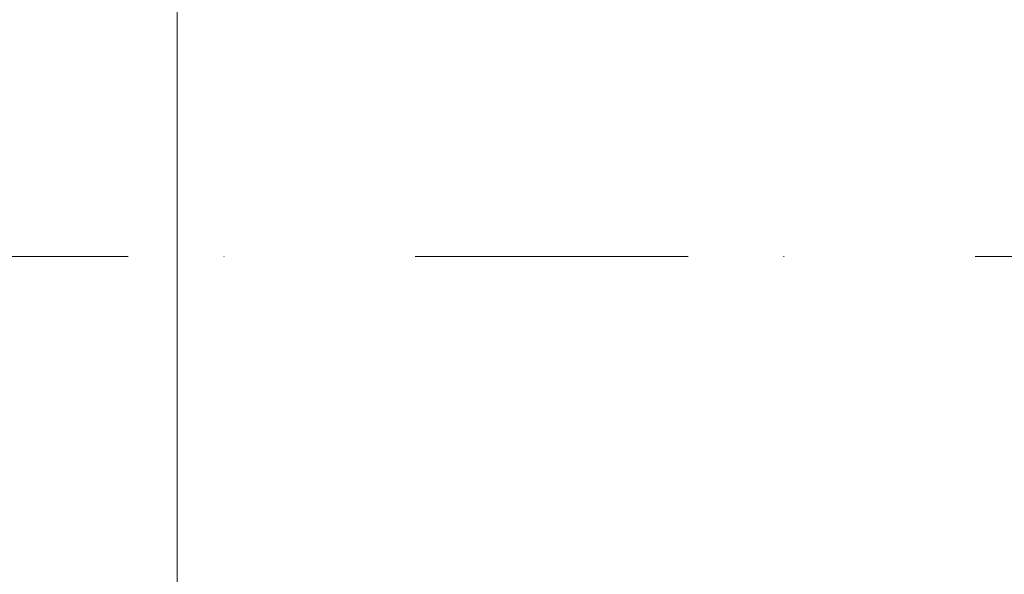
# Model space of a CAD drawing. Header units: millimetres. Extents: x 3652085 to 3778338, y -303702 to -273644.
# Tile 23 of 256: x 3656078 to 3656258, y -276318 to -276216. Entities that reach past the tile are written whole.
import ezdxf

# ---------------------------------------------------------------- set-up
doc = ezdxf.new("R2010")
doc.units = ezdxf.units.MM
doc.linetypes.add('BEQA', pattern=[20.5, 10, -7, 0, -3.5])
doc.linetypes.add('HIDDEN2', pattern=[4.7624999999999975, 3.174999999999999, -1.587499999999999])
doc.layers.add('!!!! BALCONY', color=7, linetype='Continuous')
doc.layers.add('DOOR-IDEN   (HAUSART)', color=43, linetype='Continuous', lineweight=5)
doc.layers.add('Marker - Section_Pen_No__1', color=7, linetype='Continuous', lineweight=13)

# ---------------------------------------------------------------- blocks, each defined once
blk = doc.blocks.new('A$C054672D4 (2-2)')
at = {"color": 7, "linetype": 'HIDDEN2', "ltscale": 5}
blk.add_arc((646.6153032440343, 543.6771682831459, 33706.18410929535), 741.5373520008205, 270.889844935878, 0.4247055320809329, dxfattribs=at)

msp = doc.modelspace()

# ---------------------------------------------------------------- hatches: boundary and pattern name
at = {"layer": '!!!! BALCONY', "linetype": 'Continuous', "lineweight": 13}
h = msp.add_hatch(dxfattribs=at)
h.set_pattern_fill('NET', color=252, scale=50, angle=360, style=0)
h.set_pattern_definition([(359.9999999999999, (3852956.768149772, -411113.6295246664), (7.776507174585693e-14, 158.75), []), (90, (3852956.768149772, -411113.6295246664), (-158.75, 8.748570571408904e-14), [])])
h.paths.add_polyline_path([(3656189.316684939, -276684.6431689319), (3656189.316684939, -276683.8531733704), (3656190.89737294, -276683.8531733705), (3656191.687788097, -276683.0631778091), (3656191.687788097, -276682.2730943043), (3656193.268618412, -276682.2730943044), (3656195.214770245, -276683.5483615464), (3656198.989237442, -276683.891340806), (3656198.801382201, -276682.2730943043), (3656201.172627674, -276682.2730943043), (3656201.962900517, -276683.0631778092), (3656202.753315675, -276683.0631778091), (3656203.543730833, -276683.8531733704), (3656208.286079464, -276683.8531733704), (3656209.076494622, -276684.643168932), (3656213.818843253, -276684.6431689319), (3656214.609258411, -276685.4331644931), (3656216.980503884, -276685.4331644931), (3656217.770919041, -276686.2231600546), (3656218.561334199, -276686.2231600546), (3656221.722852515, -276687.013155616), (3656222.513267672, -276687.0131556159), (3656224.884370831, -276687.8031511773), (3656227.255616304, -276687.8031511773), (3656228.046031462, -276688.3538842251), (3656230.41713462, -276688.3538842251), (3656230.41713462, -276687.8031511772), (3656231.207549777, -276687.8031511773), (3656231.997964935, -276687.0131556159), (3656240.692389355, -276687.0131556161), (3656241.482804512, -276686.2231600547), (3656249.386671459, -276686.2231600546), (3656250.177086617, -276685.4331644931), (3656252.54833209, -276685.4331644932), (3656252.54833209, -276684.6431689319), (3656254.129020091, -276684.6431689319), (3656254.919435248, -276683.8531733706), (3656262.033029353, -276683.8531733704), (3656262.82344451, -276684.6431689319), (3656263.613859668, -276684.6431689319), (3656264.404132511, -276685.4331644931), (3656268.356208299, -276685.4331644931), (3656269.146623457, -276684.6431689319), (3656274.679387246, -276684.6431689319), (3656276.260075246, -276683.8531733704), (3656294.79629625, -276683.8531733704), (3656296.020027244, -276683.8531733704), (3656296.020027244, -276683.0631778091), (3656299.971960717, -276683.0631778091), (3656300.762375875, -276682.2730943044), (3656312.61831861, -276682.2730943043), (3656314.199148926, -276683.063177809), (3656314.989564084, -276683.8531733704), (3656315.779836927, -276683.8531733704), (3656317.360667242, -276684.6431689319), (3656318.941497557, -276686.2231600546), (3656321.312600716, -276686.2231600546), (3656322.103015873, -276685.4331644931), (3656335.539788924, -276685.4331644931), (3656335.539788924, -276684.6431689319), (3656347.39573166, -276684.6431689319), (3656348.186146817, -276683.8531733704), (3656352.928495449, -276683.8531733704), (3656352.928495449, -276683.0631778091), (3656354.509325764, -276683.0631778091), (3656354.509325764, -276683.8531733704), (3656356.090013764, -276683.8531733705), (3656358.461259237, -276686.2231600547), (3656360.042089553, -276686.2231600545), (3656360.042089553, -276687.0131556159), (3656361.622777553, -276687.0131556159), (3656361.622777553, -276685.4331644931), (3656363.994023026, -276685.4331644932), (3656364.784438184, -276684.6431689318), (3656373.478720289, -276684.6431689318), (3656374.269135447, -276685.4331644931), (3656375.059550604, -276685.4331644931), (3656375.849965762, -276686.2231600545), (3656376.640380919, -276685.4331644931), (3656377.430796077, -276685.4331644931), (3656379.011484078, -276684.6431689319), (3656381.382729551, -276683.8531733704), (3656382.963559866, -276683.8531733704), (3656383.753975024, -276683.0631778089), (3656386.91549334, -276683.063177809), (3656387.705908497, -276683.8531733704), (3656389.286738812, -276683.8531733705), (3656390.867426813, -276684.6431689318), (3656392.448257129, -276685.4331644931), (3656394.819502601, -276685.4331644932), (3656395.609775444, -276684.6431689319), (3656399.561851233, -276684.6431689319), (3656400.35226639, -276683.8531733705), (3656410.627378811, -276683.8531733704), (3656410.627378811, -276684.6431689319), (3656418.531245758, -276684.6431689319), (3656419.321660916, -276683.8531733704), (3656421.692906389, -276683.8531733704), (3656423.273736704, -276682.2731822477), (3656423.273736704, -276682.2730943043), (3656424.854424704, -276682.2730943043), (3656425.644839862, -276683.0631778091), (3656426.43525502, -276683.8531733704), (3656428.806500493, -276683.8531733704), (3656429.596773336, -276684.6431689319), (3656436.71036744, -276684.6431689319), (3656437.500782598, -276683.8531733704), (3656437.500782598, -276683.063177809), (3656438.291197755, -276682.2730943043), (3656439.081612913, -276682.2730943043), (3656439.872028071, -276681.4830987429), (3656442.243131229, -276681.4830987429), (3656442.243131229, -276682.2730943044), (3656444.614376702, -276682.2730943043), (3656445.404791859, -276683.0631778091), (3656446.195207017, -276683.063177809), (3656446.98547986, -276683.8531733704), (3656455.67990428, -276683.8531733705), (3656456.470319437, -276684.6431689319), (3656459.631837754, -276684.6431689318), (3656460.422252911, -276685.4331644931), (3656464.374186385, -276685.4331644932), (3656465.164601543, -276684.6431689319), (3656467.535847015, -276684.6431689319), (3656468.326262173, -276683.8531733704), (3656478.601374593, -276683.8531733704), (3656479.391789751, -276684.6431689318), (3656484.92455354, -276684.6431689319), (3656487.295656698, -276685.4331644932), (3656489.423528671, -276684.6431689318), (3656498.551042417, -276684.6431689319), (3656499.341457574, -276683.8531733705), (3656499.341457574, -276683.0631778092), (3656500.131872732, -276682.2730943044), (3656500.922287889, -276682.2730943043), (3656501.712703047, -276681.4830987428), (3656504.083806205, -276681.4830987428), (3656504.083806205, -276682.2730943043), (3656506.455051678, -276682.2730943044), (3656507.245466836, -276683.0631778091), (3656508.035881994, -276683.0631778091), (3656508.826154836, -276683.8531733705), (3656517.520579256, -276683.8531733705), (3656518.310994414, -276684.6431689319), (3656521.47251273, -276684.6431689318), (3656522.262927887, -276685.4331644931), (3656526.214861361, -276685.4331644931), (3656527.005276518, -276684.643168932), (3656529.376521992, -276684.6431689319), (3656530.166937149, -276683.8531733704), (3656540.442049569, -276683.8531733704), (3656541.232464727, -276684.6431689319), (3656546.765228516, -276684.6431689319), (3656549.136331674, -276685.4331644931), (3656551.507577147, -276685.4331644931), (3656552.359659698, -276685.8589796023), (3656556.934837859, -276683.8532065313), (3656557.725253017, -276684.6432020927), (3656563.258016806, -276684.6432020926), (3656565.629119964, -276685.433197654), (3656567.756991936, -276684.6432020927), (3656576.884505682, -276684.6432020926), (3656577.67492084, -276683.8532065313), (3656577.67492084, -276683.06321097), (3656578.465335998, -276682.2731274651), (3656579.255751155, -276682.273127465), (3656580.046166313, -276681.4831319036), (3656582.417269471, -276681.4831319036), (3656582.417269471, -276682.2731274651), (3656584.788514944, -276682.2731274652), (3656585.578930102, -276683.0632109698), (3656586.369345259, -276683.0632109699), (3656587.159618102, -276683.8532065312), (3656595.854042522, -276683.8532065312), (3656596.64445768, -276684.6432020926), (3656607.553502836, -276684.6431689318), (3656610.715021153, -276683.8531733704), (3656612.295851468, -276683.8531733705), (3656613.086266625, -276683.0631778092), (3656613.876539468, -276683.063177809), (3656614.666954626, -276682.2730943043), (3656616.247784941, -276682.2730943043), (3656618.760348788, -276682.5195117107), (3656622.191695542, -276683.2053822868), (3656624.151794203, -276682.2730943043), (3656625.732482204, -276682.2730943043), (3656626.522897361, -276683.0631778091), (3656628.103727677, -276683.0631778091), (3656628.103727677, -276683.8531733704), (3656630.47497315, -276683.8531733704), (3656631.265245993, -276684.6431689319), (3656634.426906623, -276684.6431689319), (3656635.217321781, -276685.4331644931), (3656639.169255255, -276685.4331644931), (3656639.959670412, -276686.2231600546), (3656645.492434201, -276686.2231600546), (3656646.282849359, -276685.4331644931), (3656651.815613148, -276685.4331644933), (3656652.606028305, -276684.6431689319), (3656657.348376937, -276684.6431689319), (3656658.138792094, -276683.8531733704), (3656666.8330742, -276683.8531733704), (3656666.8330742, -276684.6431689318), (3656692.125789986, -276684.6431689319), (3656692.125789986, -276683.8531733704), (3656693.706477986, -276683.8531733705), (3656694.496893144, -276683.0631778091), (3656694.496893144, -276682.2730943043), (3656696.077723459, -276682.2730943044), (3656698.023875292, -276683.5483615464), (3656701.798342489, -276683.891340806), (3656701.610487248, -276682.2730943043), (3656703.981732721, -276682.2730943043), (3656704.772005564, -276683.0631778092), (3656705.562420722, -276683.0631778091), (3656706.352835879, -276683.8531733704), (3656708.339456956, -276683.8531733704), (3656709.920144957, -276683.8531733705), (3656710.710560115, -276683.0631778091), (3656710.710560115, -276682.2730943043), (3656712.29139043, -276682.2730943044), (3656714.237542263, -276683.5483615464), (3656718.01200946, -276683.891340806), (3656717.824154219, -276682.2730943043), (3656720.195399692, -276682.2730943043), (3656720.985672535, -276683.0631778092), (3656721.776087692, -276683.0631778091), (3656722.566502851, -276683.8531733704), (3656725.329446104, -276683.8531733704), (3656725.329446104, -276688.8984505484), (3656725.329446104, -276690.8812360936), (3656724.640961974, -276690.8812360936), (3656724.640961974, -276691.8569804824), (3656723.850966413, -276691.8569804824), (3656724.640961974, -276692.64739564), (3656725.430957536, -276693.4376684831), (3656725.430957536, -276697.3897442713), (3656726.220953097, -276698.1801594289), (3656726.220953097, -276708.4552718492), (3656725.430957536, -276708.4552718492), (3656725.430957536, -276716.3591387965), (3656726.220953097, -276717.1495539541), (3656726.220953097, -276719.5207994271), (3656727.010948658, -276720.3112145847), (3656727.010948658, -276721.1016297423), (3656727.801032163, -276721.1016297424), (3656727.801032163, -276722.682317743), (3656727.010948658, -276723.4727329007), (3656726.220953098, -276724.2631480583), (3656726.220953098, -276726.6343935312), (3656725.430957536, -276727.4246663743), (3656725.430957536, -276734.5382604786), (3656726.220953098, -276735.3286756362), (3656727.010948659, -276735.3286756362), (3656727.801032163, -276736.1190907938), (3656727.801032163, -276736.9095059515), (3656728.591027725, -276737.6999211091), (3656728.591027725, -276740.0710242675), (3656727.801032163, -276740.0710242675), (3656727.801032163, -276742.4422697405), (3656727.010948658, -276743.2326848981), (3656727.010948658, -276744.0231000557), (3656726.220953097, -276744.8133728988), (3656726.220953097, -276753.5077973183), (3656725.430957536, -276754.298212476), (3656725.430957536, -276757.4597307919), (3656724.640961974, -276758.2501459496), (3656724.640961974, -276762.2020794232), (3656725.430957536, -276762.9924945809), (3656725.430957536, -276765.3637400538), (3656726.220953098, -276766.1541552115), (3656726.220953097, -276776.4292676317), (3656725.430957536, -276777.2196827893), (3656725.430957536, -276782.7524465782), (3656724.640961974, -276785.1235497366), (3656725.430957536, -276787.2514217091), (3656725.430957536, -276796.3789354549), (3656726.220953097, -276797.1693506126), (3656727.010948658, -276797.1693506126), (3656727.801032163, -276797.9597657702), (3656727.801032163, -276798.354973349), (3656727.801032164, -276798.7501809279), (3656728.591027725, -276799.5405960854), (3656728.591027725, -276801.9116992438), (3656727.801032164, -276801.9116992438), (3656727.801032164, -276804.2829447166), (3656727.010948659, -276805.0733598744), (3656727.010948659, -276805.8637750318), (3656726.483452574, -276806.3914562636), (3656726.220953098, -276806.6540478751), (3656726.220953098, -276808.4359372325, -0.317837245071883), (3656726.720853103, -276809.1429026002), (3656726.720853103, -276816.3914526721), (3656726.720853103, -276820.3264102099), (3656779.969026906, -276820.3264102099), (3656894.711245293, -276820.3264102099), (3656894.711245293, -276685.3507641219), (3656894.711245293, -276679.2746308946), (3656894.711245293, -276669.2746308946), (3656894.711245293, -276646.1024424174), (3656894.711245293, -276220.0949484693), (3656983.078144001, -276193.2772118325), (3656806.344346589, -276169.7019654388), (3656894.711245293, -276146.3549058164), (3656894.711245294, -275978.2431308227), (3656894.711245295, -275935.3198270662), (3656894.711245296, -275669.8847557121), (3656894.711245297, -275537.8881652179), (3656894.711245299, -275005.8916169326), (3656178.040870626, -275005.8916169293), (3656128.420972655, -275005.8916169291), (3656123.175843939, -275005.891616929), (3656123.175843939, -275009.639172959), (3656123.9658395, -275010.4295881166), (3656123.9658395, -275020.7047005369), (3656123.175843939, -275020.7047005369), (3656123.175843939, -275028.6085674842), (3656123.9658395, -275029.3989826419), (3656123.9658395, -275031.7702281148), (3656124.755835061, -275032.5606432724), (3656124.755835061, -275033.35105843), (3656125.545918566, -275033.35105843), (3656125.545918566, -275034.9317464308), (3656124.755835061, -275035.7221615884), (3656123.9658395, -275036.5125767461), (3656123.9658395, -275038.883822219), (3656123.175843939, -275039.674095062), (3656123.175843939, -275046.7876891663), (3656123.9658395, -275047.5781043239), (3656124.755835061, -275047.5781043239), (3656125.545918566, -275048.3685194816), (3656125.545918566, -275049.1589346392), (3656126.335914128, -275049.9493497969), (3656126.335914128, -275052.3204529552), (3656125.545918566, -275052.3204529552), (3656125.545918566, -275054.6916984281), (3656124.755835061, -275055.4821135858), (3656124.755835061, -275056.2725287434), (3656123.9658395, -275057.0628015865), (3656123.9658395, -275065.757226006), (3656123.175843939, -275066.5476411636), (3656123.175843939, -275069.7091594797), (3656122.385848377, -275070.4995746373), (3656122.385848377, -275070.5493652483), (3656121.593587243, -275070.5493652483), (3656121.593587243, -275071.5698149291), (3656122.383582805, -275072.3602300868), (3656122.383582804, -275077.8929938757), (3656123.173578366, -275078.6834090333), (3656123.173578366, -275083.4257576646), (3656123.963573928, -275084.2161728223), (3656123.963573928, -275092.9104549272), (3656123.173578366, -275092.9104549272), (3656123.173578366, -275105.8916169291), (3656123.173578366, -275118.2031707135), (3656123.963573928, -275118.2031707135), (3656123.963573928, -275119.7838587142), (3656124.753569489, -275120.5742738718), (3656125.543652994, -275120.5742738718), (3656125.543652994, -275122.1551041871), (3656124.268385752, -275124.1012560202), (3656123.925406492, -275127.875723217), (3656125.543652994, -275127.6878679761), (3656125.543652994, -275130.059113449), (3656124.753569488, -275130.8493862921), (3656124.753569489, -275131.6398014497), (3656123.963573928, -275132.4302166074), (3656123.963573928, -275137.1725652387), (3656123.173578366, -275137.9629803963), (3656123.173578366, -275142.7053290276), (3656122.383582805, -275143.4957441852), (3656122.383582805, -275145.8669896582), (3656121.593587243, -275146.6574048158), (3656121.593587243, -275147.4478199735), (3656120.803591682, -275150.6093382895), (3656120.803591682, -275151.3997534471), (3656120.013596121, -275153.7708566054), (3656120.013596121, -275156.1421020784), (3656119.462863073, -275156.932517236), (3656119.462863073, -275159.3036203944), (3656120.013596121, -275159.3036203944), (3656120.013596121, -275160.0940355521), (3656120.803591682, -275160.8844507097), (3656120.803591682, -275169.5788751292), (3656121.593587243, -275170.3692902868), (3656121.593587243, -275178.2731572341), (3656122.383582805, -275179.0635723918), (3656122.383582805, -275181.4348178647), (3656123.173578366, -275181.4348178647), (3656123.173578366, -275183.0155058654), (3656123.963573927, -275183.8059210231), (3656123.963573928, -275190.9195151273), (3656123.173578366, -275191.7099302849), (3656123.173578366, -275192.5003454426), (3656122.383582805, -275193.2906182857), (3656122.383582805, -275197.2426940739), (3656123.173578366, -275198.0331092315), (3656123.173578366, -275203.5658730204), (3656123.963573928, -275205.1465610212), (3656123.963573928, -275224.9065130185), (3656124.753569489, -275224.9065130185), (3656124.753569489, -275228.8584464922), (3656125.543652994, -275229.6488616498), (3656125.543652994, -275241.5048043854), (3656124.753569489, -275243.0856347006), (3656123.963573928, -275243.8760498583), (3656123.963573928, -275244.6663227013), (3656123.173578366, -275246.2471530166), (3656121.593587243, -275247.8279833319), (3656121.593587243, -275250.1990864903), (3656122.383582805, -275250.9895016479), (3656122.383582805, -275264.4262746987), (3656123.173578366, -275264.4262746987), (3656123.173578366, -275276.2822174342), (3656123.963573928, -275277.0726325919), (3656123.963573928, -275281.8149812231), (3656124.753569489, -275281.8149812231), (3656124.753569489, -275283.3958115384), (3656123.963573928, -275283.3958115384), (3656123.963573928, -275284.9764995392), (3656121.593587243, -275287.3477450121), (3656121.593587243, -275288.9285753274), (3656120.803591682, -275290.5092633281), (3656122.383582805, -275290.5092633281), (3656122.383582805, -275292.880508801), (3656123.173578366, -275293.6709239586), (3656123.173578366, -275302.3652060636), (3656122.383582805, -275303.1556212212), (3656122.383582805, -275303.9460363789), (3656121.593587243, -275304.7364515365), (3656122.383582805, -275305.5268666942), (3656122.383582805, -275306.3172818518), (3656123.173578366, -275307.8979698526), (3656123.963573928, -275310.2692153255), (3656123.963573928, -275311.8500456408), (3656124.753569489, -275312.6404607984), (3656124.753569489, -275315.8019791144), (3656123.963573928, -275316.592394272), (3656123.963573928, -275318.1732245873), (3656123.173578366, -275319.7539125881), (3656122.383582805, -275321.3347429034), (3656122.383582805, -275323.7059883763), (3656123.173578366, -275324.4962612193), (3656123.173578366, -275328.4483370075), (3656123.963573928, -275329.2387521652), (3656123.963573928, -275339.5138645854), (3656123.173578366, -275339.5138645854), (3656123.173578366, -275347.4177315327), (3656123.963573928, -275348.2081466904), (3656123.963573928, -275350.5793921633), (3656125.54356505, -275352.1602224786), (3656125.543652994, -275352.1602224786), (3656125.543652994, -275353.7409104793), (3656124.753569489, -275354.531325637), (3656123.963573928, -275355.3217407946), (3656123.963573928, -275357.6929862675), (3656123.173578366, -275358.4832591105), (3656123.173578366, -275365.5968532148), (3656123.963573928, -275366.3872683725), (3656124.753569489, -275366.3872683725), (3656125.543652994, -275367.1776835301), (3656125.543652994, -275367.9680986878), (3656126.333648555, -275368.7585138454), (3656126.333648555, -275371.1296170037), (3656125.148663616, -275374.6864599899), (3656123.963573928, -275375.871965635), (3656123.963573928, -275384.5663900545), (3656123.173578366, -275385.3568052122), (3656123.173578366, -275388.5183235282), (3656122.383582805, -275389.3087386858), (3656122.383582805, -275389.3585292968), (3656122.382729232, -275392.6508974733), (3656123.172761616, -275393.441349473), (3656123.962757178, -275395.0221797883), (3656123.962757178, -275395.8124526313), (3656124.752752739, -275396.6028677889), (3656125.542836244, -275398.1836981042), (3656125.542836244, -275410.0396408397), (3656124.752752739, -275410.8300559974), (3656124.752752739, -275414.7819894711), (3656123.962757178, -275414.7819894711), (3656123.962757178, -275416.0057204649), (3656123.962757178, -275434.5419414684), (3656123.172761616, -275436.1226294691), (3656123.172761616, -275441.6553932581), (3656122.382766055, -275442.4458084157), (3656122.382766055, -275446.3978842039), (3656123.172761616, -275447.188157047), (3656123.172761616, -275447.9785722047), (3656123.962757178, -275448.7689873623), (3656123.962757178, -275455.8825814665), (3656123.172761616, -275456.6729966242), (3656123.172761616, -275458.2536846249), (3656122.382766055, -275458.2536846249), (3656122.382766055, -275460.6249300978), (3656121.592770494, -275461.4153452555), (3656121.592770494, -275469.3192122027), (3656120.802774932, -275470.1096273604), (3656120.802774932, -275478.8040517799), (3656120.012779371, -275479.5944669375), (3656120.012779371, -275480.3848820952), (3656119.462046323, -275482.7559852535), (3656120.012779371, -275483.5464004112), (3656120.012779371, -275485.9176458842), (3656120.802774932, -275488.2887490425), (3656120.802774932, -275489.0791642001), (3656121.856118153, -275493.2945852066), (3656122.382766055, -275493.8215128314), (3656122.382766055, -275496.1927583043), (3656123.172761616, -275496.983173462), (3656123.172761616, -275501.7255220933), (3656123.962757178, -275502.5159372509), (3656123.962757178, -275507.2582858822), (3656124.752752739, -275508.0487010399), (3656124.752752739, -275508.8391161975), (3656125.542836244, -275509.6293890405), (3656125.542836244, -275512.0006345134), (3656123.924589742, -275511.8127792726), (3656124.267569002, -275515.5872464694), (3656125.542836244, -275517.5333983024), (3656125.542836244, -275519.1142286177), (3656124.752752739, -275519.1142286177), (3656123.962757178, -275519.9046437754), (3656123.962757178, -275521.4853317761), (3656123.172761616, -275521.4853317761), (3656123.172762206, -275561.7963261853), (3656123.962757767, -275561.7963261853), (3656123.962757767, -275563.3963297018), (3656123.172729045, -275563.3963297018), (3656123.172729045, -275567.8536482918), (3656123.962724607, -275568.6440634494), (3656121.956951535, -275573.2192416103), (3656122.382766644, -275574.0713241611), (3656122.382766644, -275576.4425696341), (3656123.172762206, -275578.8136727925), (3656123.172762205, -275584.3464365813), (3656123.962757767, -275585.136851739), (3656123.962757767, -275595.4119641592), (3656123.172762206, -275596.2023793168), (3656123.172762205, -275598.5736247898), (3656122.382766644, -275599.3640399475), (3656122.382766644, -275603.3159734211), (3656123.172762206, -275604.1063885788), (3656123.172762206, -275607.2679068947), (3656123.962757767, -275608.0583220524), (3656123.962757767, -275616.7527464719), (3656124.752753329, -275617.5430193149), (3656124.752753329, -275618.3334344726), (3656125.542836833, -275619.1238496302), (3656125.542836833, -275621.4950951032), (3656126.332832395, -275621.4950951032), (3656126.332832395, -275623.8661982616), (3656125.542836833, -275624.6566134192), (3656125.542836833, -275625.4470285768), (3656124.752753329, -275626.2374437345), (3656123.962757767, -275626.2374437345), (3656123.172762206, -275627.0278588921), (3656123.172762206, -275636.1553726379), (3656122.634366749, -275637.6055537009), (3656122.926895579, -275638.8904952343), (3656117.043588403, -275638.8904952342), (3656116.253173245, -275639.6804907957), (3656111.677995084, -275637.6747177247), (3656110.825912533, -275638.1005328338), (3656108.45466706, -275638.1005328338), (3656106.083563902, -275638.890528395), (3656100.550800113, -275638.890528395), (3656099.760384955, -275639.6805239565), (3656089.485272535, -275639.6805239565), (3656088.694857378, -275638.890528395), (3656086.323611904, -275638.8905283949), (3656085.533196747, -275638.1005328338), (3656081.581263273, -275638.1005328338), (3656080.790848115, -275638.8905283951), (3656077.6293298, -275638.890528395), (3656076.838914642, -275639.6805239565), (3656073.0136602, -275640.7306096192), (3656069.188405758, -275638.8905283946), (3656059.017379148, -275638.9293086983), (3656054.930514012, -275638.9448911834), (3656054.930514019, -275638.9067629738, -0.2714218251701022), (3656051.91028835, -275638.8763389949), (3656051.910952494, -275669.8843659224), (3656051.910952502, -275669.8847557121), (3656051.911539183, -275697.2761210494), (3656051.925506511, -276349.3925599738), (3656781.128801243, -276349.3972781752, -0.383387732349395), (3656782.022621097, -276350.3916250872), (3656782.022621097, -276351.8916250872, -0.414213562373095), (3656781.522621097, -276352.3916250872), (3656780.522621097, -276352.3916250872), (3656780.522621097, -276351.8916250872), (3656779.022621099, -276351.8916250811, 0.4142135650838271), (3656778.022621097, -276352.8916250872), (3656778.022621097, -276364.5916250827), (3656782.022621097, -276364.5916250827), (3656782.022621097, -276363.5916250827), (3656783.022621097, -276363.5916250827), (3656783.022621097, -276364.5916250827), (3656783.022621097, -276379.2916250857), (3656780.822621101, -276379.2916250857), (3656780.822621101, -276381.1916250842), (3656779.022621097, -276381.1916250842), (3656779.022621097, -276379.1416250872), (3656772.722621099, -276379.1416250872, 0.4142135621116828), (3656771.2226211, -276380.6416250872), (3656771.2226211, -276386.8720098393), (3656770.922621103, -276387.3916250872), (3656771.2226211, -276387.9112403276), (3656771.222621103, -276394.1416250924, 0.4142135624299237), (3656772.7226211, -276395.6416250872), (3656779.022621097, -276395.6416250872), (3656779.022621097, -276393.5916250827), (3656780.822621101, -276393.5916250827), (3656780.822621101, -276395.4916250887), (3656783.022621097, -276395.4916250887), (3656783.022621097, -276404.8916250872), (3656793.022621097, -276404.8916250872), (3656793.022621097, -276403.3921482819), (3656792.199982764, -276399.8921482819), (3656797.949979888, -276399.8921482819), (3656797.949982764, -276399.8923335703), (3656803.699982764, -276399.8923335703), (3656803.022621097, -276403.3923335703), (3656803.022621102, -276415.3918103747, -0.4142135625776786), (3656799.022621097, -276419.3918103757), (3656785.641340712, -276419.3918103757), (3656785.641340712, -276432.3918103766, -0.4142135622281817), (3656783.641340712, -276434.3918103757), (3656782.641340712, -276434.3918103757), (3656782.641340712, -276438.8916250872), (3656782.641340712, -276440.2058742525), (3656782.671340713, -276440.2578357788), (3656782.671340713, -276441.4456637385), (3656782.671340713, -276444.5257849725), (3656782.664065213, -276441.4456637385), (3656782.266226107, -276441.4456637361, 0.07304376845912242), (3656782.641340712, -276445.8916250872), (3656782.64134071, -276489.8916250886, -0.4142135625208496), (3656781.141340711, -276491.3916250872), (3656643.383714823, -276491.3916250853, -0.2088641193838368), (3656642.283302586, -276490.9109841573, -0.06663226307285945), (3656635.708427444, -276481.5856815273, -0.5632510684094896), (3656637.038196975, -276479.3916250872), (3656751.641340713, -276479.3916250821, 0.4142023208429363), (3656758.641340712, -276472.3916250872), (3656758.641340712, -276441.4456637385), (3656758.641340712, -276434.3918103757), (3656757.641340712, -276434.3918103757, -0.414213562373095), (3656755.641340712, -276432.3918103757), (3656755.641340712, -276419.3918103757), (3656754.22361976, -276419.3918103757), (3656744.022621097, -276419.3918103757), (3656212.624995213, -276419.3918103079), (3656198.12603126, -276419.3918103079), (3656190.793129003, -276419.3918103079), (3656188.040870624, -276419.3918103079), (3656178.040870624, -276419.3918103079), (3656133.9264382, -276419.3918103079), (3656123.725439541, -276419.3918103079), (3656068.9264382, -276419.3918103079, -0.414213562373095), (3656064.9264382, -276415.3918103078), (3656064.9264382, -276406.3918103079), (3656062.4264382, -276406.3918103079, -0.9999999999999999), (3656054.4264382, -276406.3918103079), (3656051.926438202, -276406.3918103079), (3656051.926438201, -276422.897543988, -0.2697335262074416), (3656054.930514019, -276422.8767349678), (3656069.188405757, -276422.8929695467), (3656073.013660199, -276421.0528883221), (3656076.838914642, -276422.1029739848), (3656077.629329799, -276422.8929695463), (3656080.790848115, -276422.8929695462), (3656081.581263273, -276423.6829651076), (3656085.533196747, -276423.6829651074), (3656086.323611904, -276422.8929695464), (3656088.694857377, -276422.8929695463), (3656089.485272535, -276422.1029739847), (3656099.760384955, -276422.1029739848), (3656100.550800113, -276422.8929695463), (3656106.083563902, -276422.8929695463), (3656108.45466706, -276423.6829651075), (3656110.825912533, -276423.6829651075), (3656111.677995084, -276424.1087802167), (3656116.253173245, -276422.1030071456), (3656117.043588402, -276422.893002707), (3656122.926895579, -276422.893002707), (3656122.634366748, -276424.1779442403), (3656123.172762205, -276425.6281253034), (3656123.172762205, -276434.7556390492), (3656123.962757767, -276435.5460542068), (3656124.752753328, -276435.5460542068), (3656125.542836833, -276436.3364693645), (3656125.542836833, -276437.1268845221), (3656126.332832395, -276437.9172996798), (3656126.332832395, -276440.2884028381), (3656125.542836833, -276440.2884028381), (3656125.542836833, -276442.659648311), (3656124.752753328, -276443.4500634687), (3656124.752753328, -276444.2404786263), (3656123.962757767, -276445.0307514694), (3656123.962757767, -276453.7251758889), (3656123.172762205, -276454.5155910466), (3656123.172762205, -276457.6771093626), (3656122.382766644, -276458.4675245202), (3656122.382766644, -276462.4194579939), (3656123.172762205, -276463.2098731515), (3656123.172762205, -276465.5811186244), (3656123.962757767, -276466.371533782), (3656123.962757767, -276476.6466462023), (3656123.172762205, -276477.4370613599), (3656123.172762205, -276482.9698251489), (3656122.382766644, -276485.3409283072), (3656122.382766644, -276487.7121737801), (3656121.956951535, -276488.5642563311), (3656123.962724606, -276493.1394344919), (3656123.172729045, -276493.9298496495), (3656123.172729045, -276498.3871682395), (3656123.962757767, -276498.3871682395), (3656123.962757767, -276499.987171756), (3656123.172762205, -276499.987171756), (3656123.172761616, -276540.2981661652), (3656123.962757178, -276540.2981661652), (3656123.962757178, -276541.878854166), (3656124.752752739, -276542.6692693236), (3656125.542836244, -276542.6692693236), (3656125.542836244, -276544.2500996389), (3656124.267569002, -276546.1962514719), (3656123.924589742, -276549.9707186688), (3656125.542836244, -276549.7828634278), (3656125.542836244, -276552.1541089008), (3656124.752752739, -276552.9443817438), (3656124.752752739, -276553.7347969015), (3656123.962757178, -276554.5252120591), (3656123.962757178, -276559.2675606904), (3656123.172761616, -276560.057975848), (3656123.172761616, -276564.8003244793), (3656122.382766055, -276565.590739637), (3656122.382766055, -276567.9619851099), (3656121.592770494, -276568.7524002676), (3656121.592770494, -276569.5428154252), (3656120.802774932, -276572.7043337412), (3656120.802774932, -276573.4947488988), (3656120.012779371, -276575.8658520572), (3656120.012779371, -276578.2370975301), (3656119.462046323, -276579.0275126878), (3656119.462046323, -276581.3986158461), (3656120.012779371, -276581.3986158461), (3656120.012779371, -276582.1890310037), (3656120.802774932, -276582.9794461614), (3656120.802774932, -276591.6738705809), (3656121.592770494, -276592.4642857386), (3656121.592770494, -276600.3681526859), (3656122.382766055, -276601.1585678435), (3656122.382766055, -276603.5298133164), (3656123.172761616, -276603.5298133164), (3656123.172761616, -276605.1105013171), (3656123.962757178, -276605.9009164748), (3656123.962757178, -276613.014510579), (3656123.172761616, -276613.8049257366), (3656123.172761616, -276614.5953408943), (3656122.382766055, -276615.3856137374), (3656122.382766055, -276619.3376895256), (3656123.172761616, -276620.1281046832), (3656123.172761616, -276625.6608684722), (3656123.962757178, -276627.2415564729), (3656123.962757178, -276645.7777774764), (3656123.962757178, -276647.0015084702), (3656124.752752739, -276647.0015084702), (3656124.752752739, -276650.9534419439), (3656125.542836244, -276651.7438571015), (3656125.542836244, -276663.599799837), (3656124.752752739, -276665.1806301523), (3656123.962757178, -276665.97104531), (3656123.962757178, -276666.7613181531), (3656123.172761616, -276668.3421484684), (3656121.592770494, -276669.9229787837), (3656121.592770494, -276672.294081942), (3656122.382766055, -276673.0844970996), (3656122.382766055, -276679.2746308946), (3656123.172761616, -276679.2746308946), (3656123.172761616, -276682.2730943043), (3656123.438679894, -276682.2730943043), (3656125.951243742, -276682.5195117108), (3656129.382590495, -276683.2053822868), (3656131.342689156, -276682.2730943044), (3656132.923377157, -276682.2730943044), (3656133.713792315, -276683.0631778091), (3656135.29462263, -276683.0631778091), (3656135.29462263, -276683.8531733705), (3656137.665868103, -276683.8531733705), (3656138.456140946, -276684.6431689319), (3656141.617801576, -276684.6431689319), (3656142.408216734, -276685.4331644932), (3656146.360150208, -276685.4331644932), (3656147.150565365, -276686.2231600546), (3656152.683329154, -276686.2231600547), (3656153.473744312, -276685.4331644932), (3656159.006508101, -276685.4331644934), (3656159.796923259, -276684.6431689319), (3656164.53927189, -276684.6431689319), (3656165.329687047, -276683.8531733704), (3656174.023969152, -276683.8531733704), (3656174.023969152, -276684.6431689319), (3656178.040870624, -276684.6431689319)])

# ---------------------------------------------------------------- linework, layer by layer
at = {"layer": 'Marker - Section_Pen_No__1', "color": 7, "linetype": 'BEQA', "lineweight": 13, "ltscale": 5}
msp.add_lwpolyline([(3657123.90729847, -276259.6565116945), (3654576.715639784, -276259.6565116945)], dxfattribs=at)

# ---------------------------------------------------------------- block references
at = {"layer": 'DOOR-IDEN   (HAUSART)', "color": 1, "rotation": 89.99999999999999}
msp.add_blockref('A$C054672D4 (2-2)', (3656600.083352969, -277058.0237856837, -33706.18410929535), dxfattribs=at)

doc.saveas('drawing.dxf')
